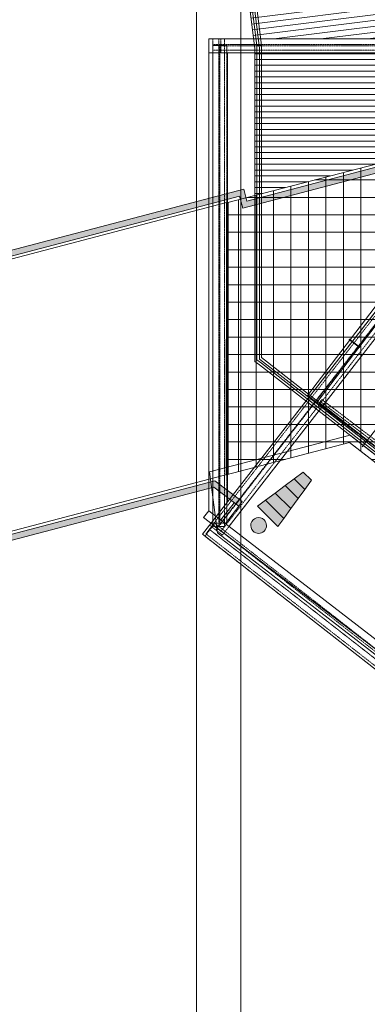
# Model space of a CAD drawing. Header units: centimetres. Extents: x -1589 to 108054, y -205274 to 31709.
# Tile 84 of 256: x 4522 to 4820, y 132 to 978. Entities that reach past the tile are written whole.
import ezdxf

# ---------------------------------------------------------------- set-up
doc = ezdxf.new("R2010")
doc.units = ezdxf.units.CM
doc.header["$LTSCALE"] = 0.01
doc.header["$MEASUREMENT"] = 0
for name, pattern in [('GESTRICHELT', [7, 4, -3]), ('Krawędzie ukryte', [27, 20, -7]), ('Przerywana długa', [100, 50, -50])]:
    doc.linetypes.add(name, pattern=pattern)
for name, color, linetype in [('2_daszek .K_IR', 7, 'Continuous'), ('2_rynna.K_IR', 7, 'Continuous'), ('2_schody_konstrukcja.ISTN', 7, 'Continuous'), ('2_stropy.ISTN', 7, 'Continuous'), ('2_stropy.K_IR', 7, 'Continuous'), ('2_umeblowanie.ISTN', 7, 'Continuous'), ('2_ściany zewnętrzne.ISTN', 7, 'Continuous'), ('3_linie 2D .ISTN', 7, 'Continuous'), ('3_lądowisko.K_IR', 7, 'Continuous'), ('3_wypełnienia.K_IR', 7, 'Continuous')]:
    doc.layers.add(name, color=color, linetype=linetype)

msp = doc.modelspace()

# ---------------------------------------------------------------- hatches: boundary and pattern name
at = {"layer": '2_stropy.ISTN', "linetype": 'Continuous', "lineweight": 5}
h = msp.add_hatch(dxfattribs=at)
h.set_pattern_fill('Siatka_15x15', color=8, style=0, pattern_type=2)
h.set_pattern_definition([(0, (0, 0), (0, 15), []), (90, (0, 0), (-15, 0), [])])
h.paths.add_polyline_path([(4699.28543, 586.695), (4805.07737, 614.46996), (4919.27897, 526.16218), (5083.94813, 738.20322), (4909.56273, 874.72817), (4699.62994, 820.3797)])
at = {"layer": '3_lądowisko.K_IR', "linetype": 'Continuous', "lineweight": 5}
for points in [[(4772.67204, 582.15405), (4766.97128, 574.29908), (4757.80433, 583.35888), (4765.59174, 589.15159)], [(4761.2552, 566.423), (4754.94834, 557.73288), (4741.38062, 571.14202), (4749.996, 577.55061)], [(4766.97128, 574.29907), (4761.25521, 566.423), (4749.996, 577.55061), (4757.80433, 583.35888)], [(4754.94834, 557.73288), (4748.83822, 549.31386), (4733.03402, 564.93334), (4741.38063, 571.14202)], [(4733.03402, 564.93335), (4748.83822, 549.31387), (4743.823, 542.40349), (4726.18307, 559.83723)], [(4731.98275, 548.06435, -1), (4722.49175, 538.4611, -1)]]:
    msp.add_hatch(color=8, dxfattribs=at).paths.add_polyline_path(points)
at = {"layer": '3_wypełnienia.K_IR', "linetype": 'Continuous', "lineweight": 5}
h = msp.add_hatch(dxfattribs=at)
h.set_pattern_fill('Kreskowanie_liniowe', color=8, style=0, pattern_type=2)
h.set_pattern_definition([(7.14013, (4631.231, 2695.9564), (-0.621483, 4.961226), [])])
h.paths.add_polyline_path([(4974.27845, 961.07719), (4535.74418, 4461.84703), (4288.18384, 4430.83565), (4722.83337, 961.07719)])
h = msp.add_hatch(dxfattribs=at)
h.set_pattern_fill('Kreskowanie_liniowe', color=8, style=0, pattern_type=2)
h.set_pattern_definition([(0, (4748.435, 928.3934), (0, 5), [])])
h.paths.add_polyline_path([(4972.64608, 949.07712), (4972.64608, 913.94773), (4929.85248, 858.84349), (4909.56273, 874.72817), (4723.93333, 826.67148), (4723.93333, 949.07712)])
for points in [[(3453.50308, 500.33362), (3454.77524, 495.49817), (4710.89572, 825.9658), (4713.57654, 815.77039), (4904.01894, 865.90192), (5078.84156, 732.95466), (5081.86816, 736.93457), (4905.09482, 871.36529), (4717.1403, 821.87888), (4714.45986, 832.07292)], [(3513.53066, 272.09537), (3514.80282, 267.25995), (3652.62467, 303.51956), (3690.78952, 158.45595), (3944.6303, 225.23906), (3906.46544, 370.30262), (4688.71571, 576.10555), (4710.24065, 559.7365), (4713.26638, 563.7158), (4689.80187, 581.56111), (3900.35822, 373.86601), (3938.52307, 228.80243), (3694.29095, 164.54729), (3656.12612, 309.61089)]]:
    msp.add_hatch(color=8, dxfattribs=at).paths.add_polyline_path(points)

# ---------------------------------------------------------------- linework, layer by layer
at = {"layer": '2_daszek .K_IR', "color": 8, "linetype": 'Krawędzie ukryte', "lineweight": 5}
for p, q in [((4781.48705, 651.41346), (4778.94471, 648.07033)), ((4781.48705, 651.41346), (4926.93078, 540.80796)), ((4778.94471, 648.07033), (4924.38844, 537.46483)), ((4780.71396, 649.36313), (4926.15768, 538.75762))]:
    msp.add_line(p, q, dxfattribs=at)
at = {"layer": '2_rynna.K_IR', "color": 8, "linetype": 'Continuous', "lineweight": 5}
for p, q in [((4926.63376, 861.89476), (4769.25923, 654.93279)), ((4777.21931, 648.87993), (4934.59384, 855.8419)), ((4805.21989, 703.21562), (4804.97777, 702.89722)), ((4804.97777, 702.89722), (4813.89306, 696.11801)), ((4814.13517, 696.43641), (4805.21989, 703.21562)), ((4813.89306, 696.11801), (4814.13517, 696.43641)), ((4769.25923, 654.93279), (4777.21931, 648.87993))]:
    msp.add_line(p, q, dxfattribs=at)
at = {"layer": '2_schody_konstrukcja.ISTN', "color": 8, "linetype": 'GESTRICHELT', "lineweight": 5}
for p, q in [((4694.0967, 955.40233), (4688.0967, 955.40233)), ((4688.0967, 955.40233), (4688.0967, 750.28862)), ((4693.0004, 961.07719), (4688.1004, 961.07719)), ((4688.1004, 961.07719), (4688.1004, 751.73582)), ((4848.60494, 961.07719), (4688.1004, 961.07719)), ((4688.1004, 961.07719), (4688.1004, 956.17719)), ((4688.1004, 956.17719), (5009.10948, 956.17719)), ((4688.1004, 956.17719), (4688.1004, 951.27719)), ((4693.0004, 961.07719), (4693.0004, 542.39446)), ((4697.9004, 961.07719), (4693.0004, 961.07719)), ((4694.0967, 955.40233), (4694.0967, 545.17491)), ((4700.0967, 955.40233), (4694.0967, 955.40233)), ((4851.96166, 961.07719), (4694.81825, 961.07719)), ((4694.81825, 961.07719), (4694.81825, 955.07719)), ((4697.9004, 751.73582), (4697.9004, 961.07719)), ((4700.0967, 750.28862), (4700.0967, 955.40233)), ((4688.1004, 951.27719), (4848.60494, 951.27719)), ((5012.92812, 954.35738), (4690.61535, 539.32329)), ((4694.81825, 955.07719), (5009.10507, 955.07719)), ((4694.81825, 955.07719), (4694.81825, 949.07719)), ((4694.81825, 949.07719), (4851.96166, 949.07719)), ((4846.2431, 751.13384), (4685.08671, 543.6168)), ((4688.0967, 750.28862), (4688.0967, 545.17491)), ((4688.1004, 751.73582), (4688.1004, 542.39446)), ((4697.9004, 542.39446), (4697.9004, 751.73582)), ((4700.0967, 545.17491), (4700.0967, 750.28862)), ((4696.14399, 535.02979), (4857.30037, 742.54684)), ((4685.08671, 543.6168), (4690.61535, 539.32329)), ((4689.7405, 545.09057), (4685.43087, 539.5745)), ((4688.0967, 545.17491), (4694.0967, 545.17491)), ((4688.1004, 542.39446), (4693.0004, 542.39446)), ((4763.40655, 487.53629), (4689.7405, 545.09057)), ((4693.0004, 542.39446), (4697.9004, 542.39446)), ((4694.0967, 545.17491), (4700.0967, 545.17491)), ((4685.43087, 539.5745), (4681.12123, 534.05843)), ((4681.12123, 534.05843), (4754.78728, 476.50415)), ((4832.76296, 424.46594), (4685.43087, 539.5745)), ((4690.61535, 539.32329), (4696.14399, 535.02979)), ((4837.0726, 429.98201), (4763.40655, 487.53629)), ((4754.78728, 476.50415), (4828.45333, 418.94987))]:
    msp.add_line(p, q, dxfattribs=at)
at = {"layer": '2_stropy.ISTN', "color": 8, "linetype": 'Continuous', "lineweight": 5, "flags": 128}
for points in [[(4699.28543, 586.695), (4805.07737, 614.46996), (4919.27897, 526.16218), (5083.94813, 738.20322), (4909.56273, 874.72817), (4699.62994, 820.3797)], [(4692.11799, 536.93884), (4834.32207, 426.9774), (4840.69867, 435.22372), (4847.93109, 429.63114), (4922.14166, 525.19023), (4912.64755, 532.542), (4915.10913, 535.71159), (4805.63129, 620.79163), (4685.13604, 589.23315)]]:
    msp.add_lwpolyline(points, close=True, dxfattribs=at)
at = {"layer": '2_stropy.K_IR', "color": 8, "linetype": 'Przerywana długa', "lineweight": 5, "flags": 128}
for points in [[(4777.21931, 648.87993), (4934.59384, 855.8419)], [(4777.21931, 648.87993), (4777.21723, 648.87719)], [(4777.21723, 648.87719), (4922.23178, 538.59806)], [(4922.23388, 538.60078), (4777.21931, 648.87993)]]:
    msp.add_lwpolyline(points, dxfattribs=at)
at = {"layer": '2_stropy.K_IR', "color": 8, "linetype": 'Continuous', "lineweight": 5, "flags": 128}
for points in [[(2866.12402, 376.30006), (3012.60665, 376.63657), (4698.52182, 820.18473), (4701.22752, 820.66077)], [(4701.22752, 820.66077), (4701.26539, 587.21594)], [(4701.26539, 587.21594), (3895.93894, 375.34224)]]:
    msp.add_lwpolyline(points, dxfattribs=at)
at = {"layer": '2_umeblowanie.ISTN', "color": 8, "linetype": 'GESTRICHELT', "lineweight": 5}
for p, q in [((5013.096, 955.36143), (4691.24453, 540.92134)), ((4848.61614, 750.90149), (4687.69041, 543.68145)), ((4694.79866, 538.16123), (4855.72439, 745.38128)), ((4688.02166, 543.85486), (4685.00492, 539.99361)), ((4687.69041, 543.68145), (4691.24453, 540.92134)), ((4761.77472, 486.2326), (4688.02166, 543.85486)), ((4685.00492, 539.99361), (4681.98817, 536.13236)), ((4681.98817, 536.13236), (4755.74124, 478.51009)), ((4832.51105, 424.74908), (4685.00492, 539.99361)), ((4691.24453, 540.92134), (4694.79866, 538.16123)), ((4835.52779, 428.61033), (4761.77472, 486.2326)), ((4755.74124, 478.51009), (4829.4943, 420.88783))]:
    msp.add_line(p, q, dxfattribs=at)
at = {"layer": '2_ściany zewnętrzne.ISTN', "color": 8, "linetype": 'Continuous', "lineweight": 5, "flags": 128}
for points in [[(4288.22297, 4430.52326), (4723.93333, 952.88774)], [(4727.93333, 953.13734), (4292.19194, 4431.02052)], [(4290.83033, 4425.91782), (4725.68782, 955.28149)], [(4729.65679, 955.77879), (4294.79929, 4426.41512)], [(4673.99749, 1591.14187), (4673.99749, -853.15285)], [(4711.99749, -815.15285), (4711.99749, 1553.14187)], [(4725.68782, 955.28149), (4729.65679, 955.77879)], [(4725.68782, 955.77879), (4725.68782, 685.63363)], [(4725.68782, 955.77879), (4729.68782, 955.77879)], [(4729.68782, 687.58511), (4729.68782, 955.77879)], [(4723.93333, 952.88774), (4723.93333, 684.21033)], [(4727.93333, 953.13734), (4727.93333, 920.96161)], [(4727.93333, 686.16823), (4727.93333, 920.96161)], [(4725.68782, 685.63363), (4729.68782, 682.50992)], [(4928.31623, 530.51773), (4727.93333, 686.16823)], [(4922.49477, 537.01655), (4729.68782, 687.58511)], [(4723.93333, 684.21033), (4727.93333, 681.10327)], [(4727.93333, 681.10327), (4925.86246, 527.35877)], [(4729.68782, 682.50992), (4920.03282, 533.86397)]]:
    msp.add_lwpolyline(points, dxfattribs=at)
at = {"layer": '3_linie 2D .ISTN', "color": 8, "linetype": 'Continuous', "lineweight": 5}
for p, q in [((4684.55058, 961.07719), (4684.55058, 555.9622)), ((4684.55058, 961.07719), (5009.10948, 961.07719)), ((4999.63677, 949.07712), (4684.55058, 949.07712)), ((4690.85258, 551.08929), (5002.57514, 952.48663)), ((4700.64614, 563.70022), (4700.51408, 949.07712)), ((4701.91239, 542.5375), (5013.62747, 943.94061)), ((4815.99865, 610.65659), (4977.92291, 819.17041)), ((4805.07737, 614.46996), (5266.34898, 257.78609)), ((4706.29162, 562.80329), (4694.85265, 548.00958)), ((4710.24065, 559.7365), (4698.80168, 544.94279)), ((4692.15945, 552.77449), (4678.98791, 535.72516)), ((4680.0541, 550.14703), (4684.55058, 555.9622)), ((4680.0541, 550.14703), (5189.9409, 158.93928)), ((4684.55058, 555.9622), (5192.94528, 162.85509)), ((4678.98791, 535.72516), (4828.45333, 418.94987))]:
    msp.add_line(p, q, dxfattribs=at)
at = {"layer": '3_lądowisko.K_IR', "color": 8, "linetype": 'Continuous', "lineweight": 5}
for p, q in [((4757.80433, 583.35888), (4765.59174, 589.15159)), ((4765.59174, 589.15159), (4772.67204, 582.15405)), ((4741.38062, 571.14202), (4749.996, 577.55061)), ((4749.996, 577.55061), (4757.80433, 583.35888)), ((4761.25521, 566.423), (4749.996, 577.55061)), ((4749.996, 577.55061), (4761.2552, 566.423)), ((4757.80433, 583.35888), (4766.97128, 574.29907)), ((4766.97128, 574.29908), (4757.80433, 583.35888)), ((4772.67204, 582.15405), (4766.97128, 574.29908)), ((4733.03402, 564.93334), (4741.38063, 571.14202)), ((4754.94834, 557.73288), (4741.38062, 571.14202)), ((4741.38063, 571.14202), (4754.94834, 557.73288)), ((4766.97128, 574.29907), (4761.25521, 566.423)), ((4726.18307, 559.83723), (4733.03402, 564.93335)), ((4743.823, 542.40349), (4726.18307, 559.83723)), ((4733.03402, 564.93335), (4748.83822, 549.31387)), ((4748.83822, 549.31386), (4733.03402, 564.93334)), ((4761.2552, 566.423), (4754.94834, 557.73288)), ((4754.94834, 557.73288), (4748.83822, 549.31386)), ((4748.83822, 549.31387), (4743.823, 542.40349))]:
    msp.add_line(p, q, dxfattribs=at)
for start, end in [(45.33679932, 225.33679932), (225.33679932, 45.33679932)]:
    msp.add_arc((4727.23725, 543.26273), 6.75095, start, end, dxfattribs=at)
at = {"layer": '3_wypełnienia.K_IR', "color": 8, "linetype": 'Continuous', "lineweight": 5, "flags": 128}
for points in [[(5081.86816, 736.93457), (4905.09482, 871.36529), (4717.1403, 821.87888), (4714.45986, 832.07292), (3453.50308, 500.33362), (3454.77524, 495.49817), (4710.89572, 825.9658), (4713.57654, 815.77039), (4904.01894, 865.90192), (5078.84156, 732.95466)], [(3656.12612, 309.61089), (3694.29095, 164.54729), (3938.52307, 228.80243), (3900.35822, 373.86601), (4689.80187, 581.56111), (4713.26638, 563.7158), (4710.24065, 559.7365), (4688.71571, 576.10555), (3906.46544, 370.30262), (3944.6303, 225.23906), (3690.78952, 158.45595), (3652.62467, 303.51956), (3514.80282, 267.25995), (3513.53066, 272.09537)]]:
    msp.add_lwpolyline(points, close=True, dxfattribs=at)

doc.saveas('drawing.dxf')
